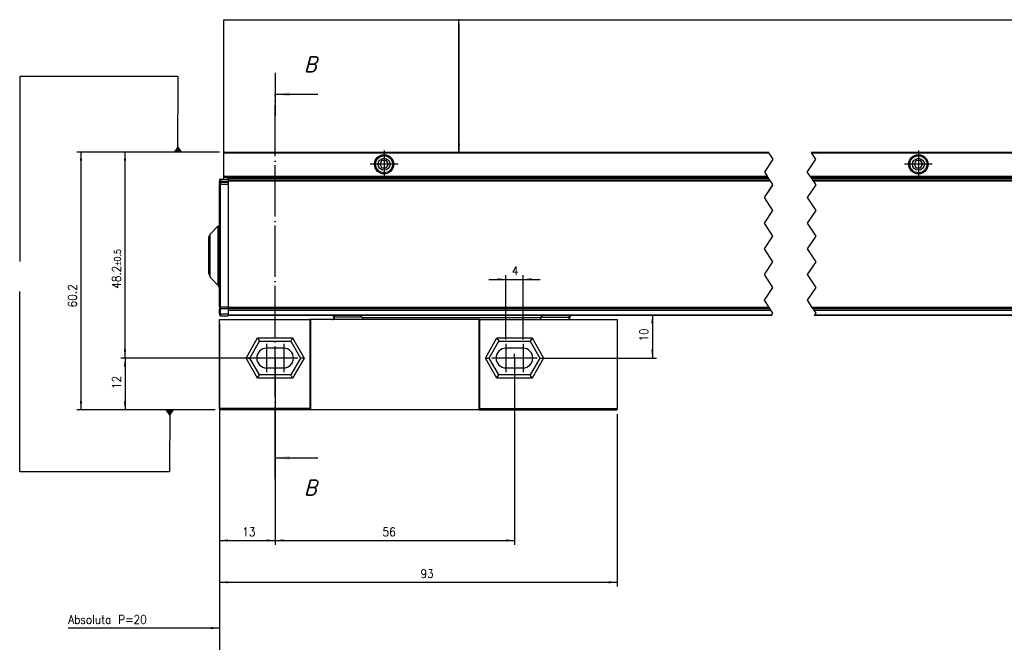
# Model space of a CAD drawing. Header units: inches. Extents: x -381 to 1766, y -418 to 176.
# Tile 6 of 19: x -142 to 88, y -212 to -67. Entities that reach past the tile are written whole.
import ezdxf

# ---------------------------------------------------------------- set-up
doc = ezdxf.new("R2010")
doc.units = ezdxf.units.IN
doc.linetypes.add('DOT_CENTER', pattern=[14, 12, -1, 0, -1])
doc.layers.add('1', color=7, linetype='Continuous')
doc.styles.add('CONVERTER_11', font='txt.shx', dxfattribs={"width": 0.9, "oblique": 15})
doc.styles.add('CONVERTER_12', font='txt.shx', dxfattribs={"width": 0.9})
doc.dimstyles.new('ME10_DIM_46', dxfattribs={"dimtxt": 2, "dimasz": 2, "dimexe": 1, "dimexo": 1, "dimgap": 1, "dimtad": 1, "dimdsep": 46, "dimtxsty": 'CONVERTER_12', "dimsah": 1, "dimcen": 0.09, "dimclrd": 2, "dimclre": 2, "dimclrt": 2, "dimadec": 0, "dimazin": 0, "dimtfac": 1, "dimtdec": 4, "dimtix": 1, "dimtmove": 0, "dimatfit": 3, "dimfxl": 1, "dimtolj": 1, "dimtzin": 0, "dimarcsym": 0})
doc.dimstyles.new('ME10_DIM_48', dxfattribs={"dimtxt": 2, "dimasz": 2, "dimexe": 1, "dimexo": 1, "dimgap": 1, "dimtad": 1, "dimdsep": 46, "dimtxsty": 'CONVERTER_12', "dimsah": 1, "dimcen": 0.09, "dimclrd": 2, "dimclre": 2, "dimclrt": 2, "dimadec": 0, "dimazin": 0, "dimtfac": 1, "dimtdec": 4, "dimtix": 1, "dimtmove": 0, "dimatfit": 3, "dimfxl": 1, "dimtolj": 1, "dimtzin": 0, "dimarcsym": 0})
doc.dimstyles.new('ME10_DIM_49', dxfattribs={"dimtxt": 2, "dimasz": 2, "dimexe": 1, "dimexo": 1, "dimgap": 1, "dimtad": 1, "dimdec": 0, "dimdsep": 46, "dimtxsty": 'CONVERTER_12', "dimsah": 1, "dimcen": 0.09, "dimclrd": 2, "dimclre": 2, "dimclrt": 2, "dimadec": 0, "dimazin": 0, "dimtfac": 1, "dimtdec": 4, "dimtix": 1, "dimtmove": 0, "dimatfit": 3, "dimfxl": 1, "dimtolj": 1, "dimtzin": 0, "dimarcsym": 0})
doc.dimstyles.new('ME10_DIM_50', dxfattribs={"dimtxt": 2, "dimasz": 2, "dimexe": 1, "dimexo": 1, "dimgap": 1, "dimtad": 1, "dimdec": 0, "dimdsep": 46, "dimtxsty": 'CONVERTER_12', "dimsah": 1, "dimcen": 0.09, "dimclrd": 2, "dimclre": 2, "dimclrt": 2, "dimadec": 0, "dimazin": 0, "dimtfac": 1, "dimtdec": 4, "dimtix": 1, "dimtmove": 0, "dimatfit": 3, "dimfxl": 1, "dimtolj": 1, "dimtzin": 0, "dimarcsym": 0})
doc.dimstyles.new('ME10_DIM_51', dxfattribs={"dimtxt": 2, "dimasz": 2, "dimexe": 1, "dimexo": 1, "dimgap": 1, "dimtad": 1, "dimdec": 0, "dimdsep": 46, "dimtxsty": 'CONVERTER_12', "dimsah": 1, "dimcen": 0.09, "dimclrd": 2, "dimclre": 2, "dimclrt": 2, "dimadec": 0, "dimazin": 0, "dimtfac": 1, "dimtdec": 4, "dimtix": 1, "dimtmove": 0, "dimatfit": 3, "dimfxl": 1, "dimtolj": 1, "dimtzin": 0, "dimarcsym": 0})
doc.dimstyles.new('ME10_DIM_52', dxfattribs={"dimtxt": 2, "dimasz": 2, "dimexe": 1, "dimexo": 1, "dimgap": 1, "dimtad": 1, "dimdsep": 46, "dimtxsty": 'CONVERTER_12', "dimsah": 1, "dimcen": 0.09, "dimclrd": 2, "dimclre": 2, "dimclrt": 2, "dimadec": 0, "dimazin": 0, "dimtfac": 1, "dimtdec": 4, "dimtix": 1, "dimtmove": 0, "dimatfit": 3, "dimfxl": 1, "dimtolj": 1, "dimtzin": 0, "dimarcsym": 0})
doc.dimstyles.new('ME10_DIM_53', dxfattribs={"dimtxt": 2, "dimasz": 2, "dimexe": 1, "dimexo": 1, "dimgap": 1, "dimtad": 1, "dimdsep": 46, "dimtxsty": 'CONVERTER_12', "dimsah": 1, "dimcen": 0.09, "dimclrd": 2, "dimclre": 2, "dimclrt": 2, "dimadec": 0, "dimazin": 0, "dimtfac": 1, "dimtdec": 4, "dimtix": 1, "dimtmove": 0, "dimatfit": 3, "dimfxl": 1, "dimtolj": 1, "dimtzin": 0, "dimarcsym": 0})
doc.dimstyles.new('ME10_DIM_54', dxfattribs={"dimtxt": 2, "dimasz": 2, "dimexe": 1, "dimexo": 1, "dimgap": 1, "dimtad": 1, "dimdsep": 46, "dimtxsty": 'CONVERTER_12', "dimsah": 1, "dimcen": 0.09, "dimclrd": 2, "dimclre": 2, "dimclrt": 2, "dimadec": 0, "dimazin": 0, "dimtfac": 1, "dimtdec": 4, "dimtix": 1, "dimtmove": 0, "dimatfit": 3, "dimfxl": 1, "dimtolj": 1, "dimtzin": 0, "dimarcsym": 0})
doc.dimstyles.new('ME10_DIM_55', dxfattribs={"dimtxt": 2, "dimasz": 2, "dimexe": 1, "dimexo": 1, "dimgap": 1, "dimtad": 1, "dimdec": 0, "dimdsep": 46, "dimtxsty": 'CONVERTER_12', "dimsah": 1, "dimcen": 0.09, "dimclrd": 2, "dimclre": 2, "dimclrt": 2, "dimadec": 0, "dimazin": 0, "dimtol": 1, "dimtp": 0.5, "dimtm": 0.5, "dimtfac": 0.75, "dimtdec": 1, "dimtix": 1, "dimtmove": 0, "dimatfit": 3, "dimfxl": 1, "dimtolj": 1, "dimtzin": 0, "dimarcsym": 0})
doc.dimstyles.new('ME10_DIM_56', dxfattribs={"dimtxt": 2, "dimasz": 2, "dimexe": 1, "dimexo": 1, "dimgap": 1, "dimtad": 1, "dimdec": 1, "dimdsep": 46, "dimtxsty": 'CONVERTER_12', "dimsah": 1, "dimcen": 0.09, "dimclrd": 2, "dimclre": 2, "dimclrt": 2, "dimadec": 0, "dimazin": 0, "dimtfac": 1, "dimtdec": 4, "dimtix": 1, "dimtmove": 0, "dimatfit": 3, "dimfxl": 1, "dimtolj": 1, "dimtzin": 0, "dimarcsym": 0})
doc.dimstyles.get("Standard").update_dxf_attribs({"dimtxt": 0.18, "dimasz": 0.18, "dimexe": 0.18, "dimexo": 0.0625, "dimgap": 0.09, "dimtad": 0, "dimtih": 1, "dimtoh": 1, "dimdec": 4, "dimzin": 0, "dimdsep": 46, "dimtxsty": 'Standard', "dimcen": 0.09, "dimadec": 0, "dimazin": 0, "dimtfac": 1, "dimtdec": 4, "dimtofl": 0, "dimtmove": 0, "dimatfit": 3, "dimfxl": 1, "dimtolj": 1, "dimtzin": 0, "dimarcsym": 0})

# ---------------------------------------------------------------- blocks, each defined once
blk = doc.blocks.new('PERFIL_SV_870__50', base_point=(-98, -136.14))
at = {"color": 7, "linetype": 'Continuous'}
for p, q in [((-95.5, -104.39), (-95.5, -104.65)), ((-95.5, -104.65), (-95.43, -104.65)), ((-95.5, -105.03), (-95.5, -104.65)), ((-95.5, -105.11), (-95.43, -104.93)), ((-95.5, -105.03), (-95.5, -105.11)), ((-95.5, -105.03), (-95.47, -105.03)), ((-95.5, -105.11), (-95.5, -105.36)), ((-95.5, -134.01), (-95.5, -105.36)), ((-95.5, -105.36), (-95.43, -105.36)), ((-95.43, -104.65), (-95.25, -104.65)), ((-95.43, -104.93), (-95.25, -104.86)), ((-95.43, -105.36), (-95.25, -105.36)), ((-95.25, -104.14), (-93.5, -104.14)), ((-95.25, -104.14), (-95.25, -104.29)), ((-95.25, -104.29), (-95.25, -104.65)), ((-95.25, -104.86), (-95.25, -104.65)), ((-95.25, -104.65), (-93.5, -104.65)), ((-95.25, -104.86), (-93.5, -104.86)), ((-95.25, -104.86), (-95.25, -105.01)), ((-95.25, -105.01), (-95.25, -105.36)), ((-95.25, -105.36), (-93.5, -105.36)), ((-95.25, -134.01), (-95.25, -105.36)), ((-93.5, -104.09), (-93.5, -103.89)), ((-93.5, -103.89), (32.9, -103.89)), ((-93.5, -104.09), (-93.5, -104.39)), ((33.04, -104.09), (-93.5, -104.09)), ((-93.5, -104.39), (33.23, -104.39)), ((-93.5, -104.39), (-93.5, -104.59)), ((-93.5, -104.59), (-93.5, -134.2)), ((-93.5, -104.59), (33.37, -104.59)), ((42.9, -103.89), (98.29, -103.89)), ((98.43, -104.09), (43.04, -104.09)), ((43.23, -104.39), (98.62, -104.39)), ((43.37, -104.59), (98.76, -104.59)), ((-97.71, -117.01), (-95.79, -115.1)), ((-95.79, -123.6), (-95.79, -115.1)), ((-98, -117.74), (-97.71, -117.01)), ((-97.71, -126.08), (-97.71, -117.01)), ((-98, -122.85), (-98, -117.74)), ((-98, -126.23), (-98, -122.85)), ((-95.79, -128.84), (-95.79, -123.6)), ((-98, -126.23), (-97.71, -127.1)), ((-97.71, -126.91), (-97.71, -126.08)), ((-97.71, -127.1), (-97.71, -126.91)), ((-97.71, -127.02), (-97.71, -127.08)), ((-95.79, -129.01), (-97.71, -127.1)), ((-95.79, -128.84), (-95.79, -128.88)), ((-95.79, -129.01), (-95.79, -128.84)), ((-95.79, -128.88), (-95.79, -128.91)), ((-95.79, -129.01), (-95.79, -128.88)), ((-95.79, -129.01), (-95.5, -129.72)), ((-95.5, -134.01), (-95.5, -134.18)), ((-95.5, -134.01), (-95.43, -134.01)), ((-95.5, -134.18), (-95.43, -134.43)), ((-95.5, -134.18), (-95.5, -134.48)), ((-95.5, -134.48), (-95.43, -134.48)), ((-95.5, -135.64), (-95.5, -134.48)), ((-95.5, -135.64), (-95.43, -135.64)), ((-95.5, -135.64), (-95.5, -135.82)), ((-95.5, -135.82), (-95.43, -136.07)), ((-95.43, -134.01), (-95.25, -134.01)), ((-95.43, -134.43), (-95.25, -134.51)), ((-95.43, -134.48), (-95.31, -134.48)), ((-95.43, -135.64), (-95.25, -135.64)), ((-95.25, -134.01), (-93.5, -134.01)), ((-95.25, -134.01), (-95.25, -134.36)), ((-95.25, -134.36), (-95.25, -134.51)), ((-93.5, -134.51), (-95.25, -134.51)), ((-95.25, -135.64), (-95.25, -134.51)), ((-95.25, -135.64), (-93.5, -135.64)), ((-95.25, -135.64), (-95.25, -136)), ((-93.5, -134.37), (-93.5, -134.2)), ((33.1, -134.2), (-93.5, -134.2)), ((-93.5, -134.37), (-93.5, -134.79)), ((-93.5, -134.37), (33.22, -134.37)), ((-93.5, -134.79), (-93.5, -134.81)), ((33.5, -134.79), (-93.5, -134.79)), ((-93.5, -134.81), (33.51, -134.81)), ((-93.5, -134.81), (-93.5, -135.89)), ((-93.5, -135.89), (-93.5, -136.09)), ((-93.5, -135.89), (33.71, -135.89)), ((98.49, -134.2), (43.1, -134.2)), ((43.22, -134.37), (98.61, -134.37)), ((98.89, -134.79), (43.5, -134.79)), ((43.51, -134.81), (98.9, -134.81)), ((43.71, -135.89), (99.1, -135.89)), ((-95.43, -136.07), (-95.25, -136.14)), ((-95.25, -136), (-95.25, -136.14)), ((-95.25, -136.14), (-93.5, -136.14)), ((-93.5, -136.09), (-93.5, -136.14)), ((33.58, -136.09), (-93.5, -136.09)), ((98.97, -136.09), (43.58, -136.09))]:
    blk.add_line(p, q, dxfattribs=at)
at = {"color": 2, "linetype": 'DOT_CENTER'}
for p, q in [((31.97, -108.5), (33.97, -105.5)), ((33.04, -104.09), (32.9, -103.89)), ((33.23, -104.39), (33.04, -104.09)), ((33.37, -104.59), (33.23, -104.39)), ((33.97, -105.5), (33.37, -104.59)), ((43.97, -105.5), (41.97, -108.5)), ((42.9, -103.89), (43.04, -104.09)), ((43.04, -104.09), (43.23, -104.39)), ((43.23, -104.39), (43.37, -104.59)), ((43.37, -104.59), (43.97, -105.5)), ((33.97, -111.5), (31.97, -108.5)), ((41.97, -108.5), (43.97, -111.5)), ((31.97, -114.5), (33.97, -111.5)), ((43.97, -111.5), (41.97, -114.5)), ((33.97, -117.5), (31.97, -114.5)), ((41.97, -114.5), (43.97, -117.5)), ((31.97, -120.5), (33.97, -117.5)), ((43.97, -117.5), (41.97, -120.5)), ((33.97, -123.5), (31.97, -120.5)), ((41.97, -120.5), (43.97, -123.5)), ((31.97, -126.5), (33.97, -123.5)), ((43.97, -123.5), (41.97, -126.5)), ((33.97, -129.5), (31.97, -126.5)), ((41.97, -126.5), (43.97, -129.5)), ((31.97, -132.5), (33.97, -129.5)), ((43.97, -129.5), (41.97, -132.5)), ((33.1, -134.2), (31.97, -132.5)), ((41.97, -132.5), (43.1, -134.2)), ((33.22, -134.37), (33.1, -134.2)), ((33.5, -134.79), (33.22, -134.37)), ((33.51, -134.81), (33.5, -134.79)), ((33.97, -135.5), (33.51, -134.81)), ((33.58, -136.09), (33.71, -135.89)), ((33.71, -135.89), (33.97, -135.5)), ((43.1, -134.2), (43.22, -134.37)), ((43.22, -134.37), (43.5, -134.79)), ((43.5, -134.79), (43.51, -134.81)), ((43.51, -134.81), (43.97, -135.5)), ((43.71, -135.89), (43.58, -136.09)), ((43.97, -135.5), (43.71, -135.89))]:
    blk.add_line(p, q, dxfattribs=at)
at = {"color": 7, "linetype": 'Continuous'}
blk.add_arc((-95.25, -104.39), 0.25, 90, 180, dxfattribs=at)
blk = doc.blocks.new('CABEZA_S__51', base_point=(-95.5, -158.1))
at = {"color": 7, "linetype": 'Continuous'}
for p, q in [((-95.5, -137), (-74.37, -137)), ((-95.5, -157.8), (-95.5, -137)), ((-74.2, -137), (-74.37, -137)), ((-74.37, -137), (-74.37, -157.8)), ((-34.8, -137), (-74.2, -137)), ((-74.2, -137), (-74.2, -158.1)), ((-68.94, -136.94), (-69.13, -137)), ((-69.1, -137), (-69.13, -137)), ((-69.13, -137), (-69, -137)), ((-69.11, -136.09), (-68.7, -136.49)), ((-69.02, -136.99), (-69.1, -137)), ((-69.03, -137), (-69, -136.99)), ((-68.97, -137), (-69.03, -137)), ((-69, -136.99), (-69.02, -136.99)), ((-69, -137), (-68.97, -137)), ((-68.95, -136.09), (-68.63, -136.42)), ((-68.7, -136.49), (-68.94, -136.94)), ((-68.63, -136.42), (-68.7, -136.49)), ((-62.1, -136.42), (-68.63, -136.42)), ((-62.1, -136.42), (-62.42, -136.09)), ((-62.1, -136.42), (-62.05, -136.5)), ((-62.06, -136.86), (-62.1, -137)), ((-62.05, -136.5), (-62.06, -136.86)), ((-62.05, -136.5), (-20.36, -136.5)), ((-34.63, -137), (-34.8, -137)), ((-34.8, -158.1), (-34.8, -137)), ((-34.63, -137), (-2.5, -137)), ((-34.63, -157.8), (-34.63, -137)), ((-20.36, -136.5), (-20.31, -136.42)), ((-20.34, -136.86), (-20.36, -136.5)), ((-20.31, -137), (-20.34, -136.86)), ((-19.99, -136.09), (-20.31, -136.42)), ((-20.31, -136.42), (-13.8, -136.42)), ((-13.8, -136.42), (-13.48, -136.09)), ((-13.72, -136.49), (-13.8, -136.42)), ((-13.72, -136.49), (-13.73, -136.63)), ((-13.73, -136.63), (-13.64, -136.8)), ((-13.32, -136.09), (-13.72, -136.49)), ((-13.64, -136.8), (-13.48, -136.94)), ((-13.48, -136.94), (-13.39, -137)), ((-13.39, -137), (-13.45, -137)), ((-13.43, -137), (-13.45, -137)), ((-13.29, -137), (-13.43, -137)), ((-2.5, -137), (-2.5, -157.8)), ((-89.31, -146), (-86.6, -141.3)), ((-88.45, -146), (-86.17, -142.05)), ((-86.6, -141.3), (-86.17, -142.05)), ((-86.6, -141.3), (-78.4, -141.3)), ((-86.17, -142.05), (-78.83, -142.05)), ((-78.4, -141.3), (-78.83, -142.05)), ((-78.83, -142.05), (-76.55, -146)), ((-78.4, -141.3), (-75.69, -146)), ((-33.31, -146), (-30.6, -141.3)), ((-32.45, -146), (-30.17, -142.05)), ((-30.6, -141.3), (-22.4, -141.3)), ((-30.6, -141.3), (-30.17, -142.05)), ((-30.17, -142.05), (-22.83, -142.05)), ((-22.4, -141.3), (-22.83, -142.05)), ((-22.83, -142.05), (-20.55, -146)), ((-22.4, -141.3), (-19.69, -146)), ((-80.5, -143.7), (-84.5, -143.7)), ((-24.5, -143.7), (-28.5, -143.7)), ((-89.31, -146), (-88.45, -146)), ((-86.6, -150.7), (-89.31, -146)), ((-86.17, -149.95), (-88.45, -146)), ((-76.55, -146), (-78.83, -149.95)), ((-75.69, -146), (-78.4, -150.7)), ((-75.69, -146), (-76.55, -146)), ((-33.31, -146), (-32.45, -146)), ((-30.6, -150.7), (-33.31, -146)), ((-30.17, -149.95), (-32.45, -146)), ((-20.55, -146), (-22.83, -149.95)), ((-19.69, -146), (-22.4, -150.7)), ((-20.55, -146), (-19.69, -146)), ((-84.5, -148.3), (-80.5, -148.3)), ((-28.5, -148.3), (-24.5, -148.3)), ((-86.6, -150.7), (-86.17, -149.95)), ((-78.4, -150.7), (-86.6, -150.7)), ((-78.83, -149.95), (-86.17, -149.95)), ((-78.4, -150.7), (-78.83, -149.95)), ((-30.6, -150.7), (-30.17, -149.95)), ((-22.4, -150.7), (-30.6, -150.7)), ((-22.83, -149.95), (-30.17, -149.95)), ((-22.4, -150.7), (-22.83, -149.95)), ((-95.5, -157.8), (-95.5, -158.1)), ((-74.37, -157.8), (-95.5, -157.8)), ((-74.2, -158.1), (-95.5, -158.1)), ((-74.2, -158.1), (-74.37, -157.8)), ((-34.8, -158.1), (-74.2, -158.1)), ((-34.63, -157.8), (-34.8, -158.1)), ((-34.8, -158.1), (-2.5, -158.1)), ((-34.63, -157.8), (-2.5, -157.8)), ((-2.5, -158.1), (-2.5, -157.8))]:
    blk.add_line(p, q, dxfattribs=at)
for centre, start, end in [((-84.5, -146), 90, 270), ((-80.5, -146), 270, 90), ((-28.5, -146), 90, 270), ((-24.5, -146), 270, 90)]:
    blk.add_arc(centre, 2.3, start, end, dxfattribs=at)
for points, knots in [([(-68.72, -137), (-68.71, -137), (-68.68, -136.98), (-68.67, -136.91), (-68.65, -136.82), (-68.63, -136.7), (-68.63, -136.56), (-68.63, -136.46), (-68.63, -136.42)], [0, 0, 0, 0, 0.0337537, 0.0999606, 0.1989392, 0.3237822, 0.4646105, 0.6099723, 0.6099723, 0.6099723, 0.6099723]), ([(-13.8, -136.42), (-13.8, -136.46), (-13.8, -136.56), (-13.79, -136.7), (-13.78, -136.82), (-13.76, -136.91), (-13.74, -136.98), (-13.72, -137), (-13.71, -137)], [0, 0, 0, 0, 0.1452866, 0.2860104, 0.4107358, 0.5095976, 0.5756922, 0.6093089, 0.6093089, 0.6093089, 0.6093089])]:
    blk.add_open_spline(points, degree=3, knots=knots, dxfattribs=at)
at = {"layer": '1', "color": 2, "linetype": 'DOT_CENTER'}
for p, q in [((-84.5, -142.7), (-84.5, -149.3)), ((-80.5, -142.7), (-80.5, -149.3)), ((-28.5, -142.7), (-28.5, -149.3)), ((-24.5, -142.7), (-24.5, -149.3)), ((-81.2, -146), (-87.8, -146)), ((-77.2, -146), (-83.8, -146)), ((-25.2, -146), (-31.8, -146)), ((-21.2, -146), (-27.8, -146))]:
    blk.add_line(p, q, dxfattribs=at)
blk = doc.blocks.new('SOPORTE_SV_870__52', base_point=(-94.5, -107.94))
at = {"color": 7, "linetype": 'Continuous'}
for p, q in [((-94.5, -97.89), (32.9, -97.89)), ((-94.5, -98.09), (-94.5, -97.89)), ((-94.5, -103.49), (-94.5, -98.09)), ((33.04, -98.09), (-94.5, -98.09)), ((42.9, -97.89), (98.29, -97.89)), ((98.43, -98.09), (43.04, -98.09)), ((-57.5, -99.83), (-58, -100.69)), ((-58, -100.69), (-57.5, -101.56)), ((-56.5, -99.83), (-57.5, -99.83)), ((-56, -100.69), (-56.5, -99.83)), ((-56.5, -101.56), (-56, -100.69)), ((67.5, -99.83), (67, -100.69)), ((67, -100.69), (67.5, -101.56)), ((68.5, -99.83), (67.5, -99.83)), ((69, -100.69), (68.5, -99.83)), ((68.5, -101.56), (69, -100.69)), ((-94.5, -103.7), (-94.5, -103.49)), ((-94.5, -103.49), (32.64, -103.49)), ((-57.5, -101.56), (-56.5, -101.56)), ((42.64, -103.49), (98.03, -103.49)), ((67.5, -101.56), (68.5, -101.56)), ((-94.5, -104.14), (-94.5, -103.7)), ((-94.5, -103.7), (32.77, -103.7)), ((-72, -103.7), (-72, -103.89)), ((-70, -103.7), (-70, -103.89)), ((-44, -103.7), (-44, -103.89)), ((-42, -103.7), (-42, -103.89)), ((42.77, -103.7), (98.16, -103.7)), ((53, -103.7), (53, -103.89)), ((55, -103.7), (55, -103.89)), ((81, -103.7), (81, -103.89)), ((83, -103.7), (83, -103.89))]:
    blk.add_line(p, q, dxfattribs=at)
at = {"color": 2, "linetype": 'DOT_CENTER'}
for p, q in [((33.04, -98.09), (32.9, -97.89)), ((33.04, -98.09), (33.97, -99.5)), ((42.9, -97.89), (43.04, -98.09)), ((43.97, -99.5), (43.04, -98.09)), ((33.97, -99.5), (31.97, -102.5)), ((41.97, -102.5), (43.97, -99.5)), ((31.97, -102.5), (32.64, -103.49)), ((32.77, -103.7), (32.64, -103.49)), ((42.64, -103.49), (41.97, -102.5)), ((42.64, -103.49), (42.77, -103.7)), ((32.77, -103.7), (32.9, -103.89)), ((32.84, -107.19), (33.79, -105.78)), ((33.79, -105.78), (33.94, -105.55)), ((42.9, -103.89), (42.77, -103.7))]:
    blk.add_line(p, q, dxfattribs=at)
at = {"color": 7, "linetype": 'Continuous'}
for centre, radius in [((-57, -100.69), 2.25), ((-57, -100.69), 2), ((68, -100.69), 2.25), ((68, -100.69), 2), ((-57, -100.69), 1.39), ((68, -100.69), 1.39)]:
    blk.add_circle(centre, radius, dxfattribs=at)
at = {"layer": '1', "color": 2, "linetype": 'DOT_CENTER'}
for p, q in [((-57, -97.44), (-57, -103.94)), ((68, -97.44), (68, -103.94)), ((-53.75, -100.69), (-60.25, -100.69)), ((71.25, -100.69), (64.75, -100.69))]:
    blk.add_line(p, q, dxfattribs=at)
blk = doc.blocks.new('REGLA_SV_870__53', base_point=(-98, -158.1))
for name, p in [('SOPORTE_SV_870__52', (-94.5, -107.94)), ('PERFIL_SV_870__50', (-98, -136.14)), ('CABEZA_S__51', (-95.5, -158.1))]:
    blk.add_blockref(name, p)
blk = doc.blocks.new('*D102')
at = {"layer": '1', "color": 2, "linetype": 'Continuous'}
for p, q in [((-95.5, -158.8), (-95.5, -231.9)), ((-60.5, -218.8), (-60.5, -231.9)), ((-95.5, -230.9), (-60.5, -230.9))]:
    blk.add_line(p, q, dxfattribs=at)
at = {"layer": '1', "color": 2}
for points in [[(-93.5, -230.63), (-93.5, -231.16), (-95.5, -230.9)], [(-62.5, -231.16), (-62.5, -230.63), (-60.5, -230.9)]]:
    blk.add_solid(points, dxfattribs=at)
at = {"layer": '1', "color": 2, "insert": (-78.46, -229.9), "char_height": 2, "attachment_point": 7, "rotation": 0.0001, "line_spacing_factor": 0.60024, "style": 'CONVERTER_12'}
blk.add_mtext('35', dxfattribs=at)
blk = doc.blocks.new('*D104')
at = {"layer": '1', "color": 2, "linetype": 'Continuous'}
for p, q in [((-95.5, -158.8), (-95.5, -264.31)), ((-90.5, -248.8), (-90.5, -264.31)), ((-99.5, -263.31), (-95.5, -263.31)), ((-95.5, -263.31), (-90.5, -263.31)), ((-90.5, -263.31), (-86.5, -263.31))]:
    blk.add_line(p, q, dxfattribs=at)
at = {"layer": '1', "color": 2}
for points in [[(-97.5, -263.58), (-97.5, -263.05), (-95.5, -263.31)], [(-88.5, -263.05), (-88.5, -263.58), (-90.5, -263.31)]]:
    blk.add_solid(points, dxfattribs=at)
at = {"layer": '1', "color": 2, "insert": (-93.6, -262.31), "char_height": 2, "attachment_point": 7, "rotation": 0.0001, "line_spacing_factor": 0.60024, "style": 'CONVERTER_12'}
blk.add_mtext('5', dxfattribs=at)
blk = doc.blocks.new('*D105')
at = {"layer": '1', "color": 2, "linetype": 'Continuous'}
for p, q in [((-88.8, -146), (-118.62, -146)), ((-117.62, -146), (-117.62, -158.1)), ((-96.5, -158.1), (-118.62, -158.1))]:
    blk.add_line(p, q, dxfattribs=at)
at = {"layer": '1', "color": 2}
for points in [[(-117.36, -148), (-117.89, -148), (-117.62, -146)], [(-117.89, -156.1), (-117.36, -156.1), (-117.62, -158.1)]]:
    blk.add_solid(points, dxfattribs=at)
at = {"layer": '1', "color": 2, "insert": (-118.62, -153.25), "char_height": 2, "attachment_point": 7, "rotation": 90, "line_spacing_factor": 0.60024, "style": 'CONVERTER_12'}
blk.add_mtext('12', dxfattribs=at)
blk = doc.blocks.new('*D106')
at = {"layer": '1', "color": 2, "linetype": 'Continuous'}
for p, q in [((-28.5, -141.7), (-28.5, -126.61)), ((-24.5, -141.7), (-24.5, -126.61)), ((-32.5, -127.61), (-28.5, -127.61)), ((-28.5, -127.61), (-24.5, -127.61)), ((-24.5, -127.61), (-20.5, -127.61))]:
    blk.add_line(p, q, dxfattribs=at)
at = {"layer": '1', "color": 2}
for points in [[(-30.5, -127.87), (-30.5, -127.34), (-28.5, -127.61)], [(-22.5, -127.34), (-22.5, -127.87), (-24.5, -127.61)]]:
    blk.add_solid(points, dxfattribs=at)
at = {"layer": '1', "color": 2, "insert": (-27.1, -126.61), "char_height": 2, "attachment_point": 7, "rotation": 0.0001, "line_spacing_factor": 0.60024, "style": 'CONVERTER_12'}
blk.add_mtext('4', dxfattribs=at)
blk = doc.blocks.new('*D107')
at = {"layer": '1', "color": 2, "linetype": 'Continuous'}
for p, q in [((-92.5, -135.89), (6.76, -135.89)), ((5.76, -135.89), (5.76, -146)), ((-20.2, -146), (6.76, -146))]:
    blk.add_line(p, q, dxfattribs=at)
at = {"layer": '1', "color": 2}
for points in [[(6.02, -137.89), (5.5, -137.89), (5.76, -135.89)], [(5.5, -144), (6.02, -144), (5.76, -146)]]:
    blk.add_solid(points, dxfattribs=at)
at = {"layer": '1', "color": 2, "insert": (4.76, -142.15), "char_height": 2, "attachment_point": 7, "rotation": 90, "line_spacing_factor": 0.60024, "style": 'CONVERTER_12'}
blk.add_mtext('10', dxfattribs=at)
blk = doc.blocks.new('*D108')
at = {"layer": '1', "color": 2, "linetype": 'Continuous'}
for p, q in [((-95.5, -158.8), (-95.5, -199.43)), ((-2.5, -159.1), (-2.5, -199.43)), ((-95.5, -198.43), (-2.5, -198.43))]:
    blk.add_line(p, q, dxfattribs=at)
at = {"layer": '1', "color": 2}
for points in [[(-93.5, -198.17), (-93.5, -198.7), (-95.5, -198.43)], [(-4.5, -198.7), (-4.5, -198.17), (-2.5, -198.43)]]:
    blk.add_solid(points, dxfattribs=at)
at = {"layer": '1', "color": 2, "insert": (-48.5, -197.43), "char_height": 2, "attachment_point": 7, "rotation": 0.0001, "line_spacing_factor": 0.60024, "style": 'CONVERTER_12'}
blk.add_mtext('93', dxfattribs=at)
blk = doc.blocks.new('*D109')
at = {"layer": '1', "color": 2, "linetype": 'Continuous'}
for p, q in [((-82.5, -146), (-82.5, -189.66)), ((-95.5, -158.8), (-95.5, -189.66)), ((-95.5, -188.66), (-82.5, -188.66))]:
    blk.add_line(p, q, dxfattribs=at)
at = {"layer": '1', "color": 2}
for points in [[(-93.5, -188.4), (-93.5, -188.92), (-95.5, -188.66)], [(-84.5, -188.92), (-84.5, -188.4), (-82.5, -188.66)]]:
    blk.add_solid(points, dxfattribs=at)
at = {"layer": '1', "color": 2, "insert": (-90.2, -187.66), "char_height": 2, "attachment_point": 7, "rotation": 0.0001, "line_spacing_factor": 0.60024, "style": 'CONVERTER_12'}
blk.add_mtext('13', dxfattribs=at)
blk = doc.blocks.new('*D110')
at = {"layer": '1', "color": 2, "linetype": 'Continuous'}
for p, q in [((-82.5, -146), (-82.5, -189.66)), ((-26.5, -146), (-26.5, -189.66)), ((-82.5, -188.66), (-26.5, -188.66))]:
    blk.add_line(p, q, dxfattribs=at)
at = {"layer": '1', "color": 2}
for points in [[(-80.5, -188.4), (-80.5, -188.92), (-82.5, -188.66)], [(-28.5, -188.92), (-28.5, -188.4), (-26.5, -188.66)]]:
    blk.add_solid(points, dxfattribs=at)
at = {"layer": '1', "color": 2, "insert": (-57.37, -187.66), "char_height": 2, "attachment_point": 7, "rotation": 0.0001, "line_spacing_factor": 0.60024, "style": 'CONVERTER_12'}
blk.add_mtext('56', dxfattribs=at)
blk = doc.blocks.new('*D111')
at = {"layer": '1', "color": 2, "linetype": 'Continuous'}
for p, q in [((-95.5, -97.89), (-118.62, -97.89)), ((-117.62, -146), (-117.62, -97.89)), ((-85.5, -146), (-118.62, -146))]:
    blk.add_line(p, q, dxfattribs=at)
at = {"layer": '1', "color": 2}
for points in [[(-117.36, -99.89), (-117.89, -99.89), (-117.62, -97.89)], [(-117.89, -144), (-117.36, -144), (-117.62, -146)]]:
    blk.add_solid(points, dxfattribs=at)
at = {"layer": '1', "color": 2, "insert": (-118.62, -129.82), "char_height": 2, "attachment_point": 7, "rotation": 90, "line_spacing_factor": 0.60024, "style": 'CONVERTER_12'}
blk.add_mtext('\\C2;\\C2;48.2\\C2;\\H1.5;{\\Fgdt;`}0.5\\C2;', dxfattribs=at)
blk = doc.blocks.new('*D112')
at = {"layer": '1', "color": 2, "linetype": 'Continuous'}
for p, q in [((-95.5, -97.89), (-128.92, -97.89)), ((-127.92, -97.89), (-127.92, -158.1)), ((-96.5, -158.1), (-128.92, -158.1))]:
    blk.add_line(p, q, dxfattribs=at)
at = {"layer": '1', "color": 2}
for points in [[(-127.65, -99.89), (-128.18, -99.89), (-127.92, -97.89)], [(-128.18, -156.1), (-127.65, -156.1), (-127.92, -158.1)]]:
    blk.add_solid(points, dxfattribs=at)
at = {"layer": '1', "color": 2, "insert": (-128.92, -134.16), "char_height": 2, "attachment_point": 7, "rotation": 90, "line_spacing_factor": 0.60024, "style": 'CONVERTER_12'}
blk.add_mtext('60.2', dxfattribs=at)
blk = doc.blocks.new('*D113')
at = {"layer": '1', "color": 2, "linetype": 'Continuous'}
for p, q in [((-95.5, -138), (-95.5, -210.14)), ((-95.5, -209.14), (-130.93, -209.14))]:
    blk.add_line(p, q, dxfattribs=at)
at = {"layer": '1', "color": 2}
blk.add_solid([(-97.5, -209.41), (-97.5, -208.88), (-95.5, -209.14)], dxfattribs=at)
at = {"layer": '1', "color": 2, "insert": (-130.93, -208.14), "char_height": 2, "attachment_point": 7, "rotation": 0.0001, "line_spacing_factor": 0.60024, "style": 'CONVERTER_12'}
blk.add_mtext('Absoluta P=20', dxfattribs=at)
blk = doc.blocks.new('*D116')
at = {"layer": '1', "color": 2, "linetype": 'Continuous'}
for p, q in [((-95.5, -158.8), (-95.5, -264.4)), ((-95.5, -263.4), (-125.48, -263.4))]:
    blk.add_line(p, q, dxfattribs=at)
at = {"layer": '1', "color": 2}
blk.add_solid([(-97.5, -263.66), (-97.5, -263.13), (-95.5, -263.4)], dxfattribs=at)
at = {"layer": '1', "color": 2, "insert": (-125.48, -262.4), "char_height": 2, "attachment_point": 7, "rotation": 0.0001, "line_spacing_factor": 0.60024, "style": 'CONVERTER_12'}
blk.add_mtext('Io Codificado', dxfattribs=at)
blk = doc.blocks.new('*D117')
at = {"layer": '1', "color": 2, "linetype": 'Continuous'}
for p, q in [((-95.5, -158.8), (-95.5, -231.8)), ((-95.5, -230.8), (-130.81, -230.8))]:
    blk.add_line(p, q, dxfattribs=at)
at = {"layer": '1', "color": 2}
blk.add_solid([(-97.5, -231.06), (-97.5, -230.53), (-95.5, -230.8)], dxfattribs=at)
at = {"layer": '1', "color": 2, "insert": (-130.81, -229.8), "char_height": 2, "attachment_point": 7, "rotation": 0.0001, "line_spacing_factor": 0.60024, "style": 'CONVERTER_12'}
blk.add_mtext('Io No-codificado', dxfattribs=at)
blk = doc.blocks.new('B-B__47')
at = {"layer": '1', "color": 2, "linetype": 'DOT_CENTER'}
blk.add_line((-82.5, -169.34), (-82.5, -84.34), dxfattribs=at)
at = {"layer": '1', "color": 7}
for points in [[(-79, -83.88), (-79, -84.8), (-82.5, -84.34)], [(-79, -168.88), (-79, -169.8), (-82.5, -169.34)]]:
    blk.add_solid(points, dxfattribs=at)
at = {"layer": '1', "color": 7, "char_height": 3.5, "attachment_point": 5, "line_spacing_factor": 1.20048, "style": 'CONVERTER_11'}
for insert in [(-74.25, -77.34), (-74.25, -176.34)]:
    blk.add_mtext('B', dxfattribs=dict(at, insert=insert))
at = {"layer": '1', "color": 7, "linetype": 'Continuous', "has_arrowhead": 0}
for points in [[(-82.5, -79.34), (-82.5, -84.34)], [(-82.5, -84.34), (-72.5, -84.34)], [(-82.5, -84.34), (-82.5, -89.34)], [(-82.5, -169.34), (-82.5, -164.34)], [(-82.5, -169.34), (-72.5, -169.34)], [(-82.5, -174.34), (-82.5, -169.34)]]:
    blk.add_leader(points, dimstyle='Standard', dxfattribs=at)
blk = doc.blocks.new('Alzado1', base_point=(68, -128))
at = {"layer": '1', "color": 2, "linetype": 'Continuous'}
for p, q in [((-94.5, -66.895), (-39.5, -66.895)), ((-94.5, -97.895), (-94.5, -66.895)), ((-39.5, -67.895), (-39.5, -97.895))]:
    blk.add_line(p, q, dxfattribs=at)
at = {"layer": '1', "color": 7, "linetype": 'DOT_CENTER'}
for p, q in [((-82.5, -146.005), (-82.5, -145.005)), ((-80.5, -146.005), (-84.5, -146.005))]:
    blk.add_line(p, q, dxfattribs=at)
at = {"layer": '1', "color": 2, "linetype": 'DOT_CENTER'}
for p, q in [((-26.5, -146.005), (-26.5, -145.005)), ((-24.5, -146.005), (-28.5, -146.005))]:
    blk.add_line(p, q, dxfattribs=at)
at = {"layer": '1', "color": 7}
blk.add_point((-39.5, -66.895), dxfattribs=at)
at = {"layer": '1', "color": 2}
for points in [[(-105.23, -96.395), (-106.291, -97.894), (-104.171, -97.896)], [(-39.763, -95.895), (-39.237, -95.895), (-39.5, -97.895)], [(-107.166, -159.605), (-106.101, -158.108), (-108.222, -158.102)]]:
    blk.add_solid(points, dxfattribs=at)
blk.add_blockref('REGLA_SV_870__53', (-98, -158.105))
at = {"layer": '1'}
for name in ['B-B__47', '*D113', '*D117', '*D116']:
    blk.add_blockref(name, (0, 0), dxfattribs=at)
for base, p1, p2, dimstyle, picture, middle in [((-127.915, -97.895), (-95.5, -158.105), (-94.5, -97.895), 'ME10_DIM_56', '*D112', (-129.915, -131.438)), ((5.76, -135.895), (-21.2, -146.005), (-93.5, -135.895), 'ME10_DIM_51', '*D107', (3.76, -140.95)), ((-117.622, -146.005), (-95.5, -158.105), (-87.8, -146.005), 'ME10_DIM_49', '*D105', (-119.622, -152.055))]:
    dim = blk.add_linear_dim(base=base, p1=p1, p2=p2, angle=90, dimstyle=dimstyle, dxfattribs=at)
    dim.commit()
    dim.dimension.update_dxf_attribs({"geometry": picture, "text_midpoint": middle, "text_rotation": 90})
dim = blk.add_linear_dim(base=(-117.622, -146.005), p1=(-94.5, -97.895), p2=(-84.5, -146.005), angle=90, text='48.2', dimstyle='ME10_DIM_55', dxfattribs=at)
dim.commit()
dim.dimension.update_dxf_attribs({"geometry": '*D111', "text_midpoint": (-119.622, -124.697), "text_rotation": 90})
for base, p1, p2, dimstyle, picture, middle in [((-28.5, -127.606), (-24.5, -142.705), (-28.5, -142.705), 'ME10_DIM_50', '*D106', (-26.5, -125.606)), ((-95.5, -188.66), (-82.5, -145.005), (-95.5, -157.805), 'ME10_DIM_53', '*D109', (-89, -186.66)), ((-82.5, -188.66), (-26.5, -145.005), (-82.5, -145.005), 'ME10_DIM_54', '*D110', (-55.875, -186.66)), ((-95.5, -263.314), (-90.5, -247.8), (-95.5, -157.805), 'ME10_DIM_48', '*D104', (-93, -261.314)), ((-95.5, -230.898), (-60.5, -217.8), (-95.5, -157.805), 'ME10_DIM_46', '*D102', (-76.964, -228.898)), ((-95.5, -198.434), (-2.5, -158.105), (-95.5, -157.805), 'ME10_DIM_52', '*D108', (-47, -196.434))]:
    dim = blk.add_linear_dim(base=base, p1=p1, p2=p2, dimstyle=dimstyle, dxfattribs=at)
    dim.commit()
    dim.dimension.update_dxf_attribs({"geometry": picture, "text_midpoint": middle, "text_rotation": 0.00014})
at = {"layer": '1', "color": 2, "linetype": 'Continuous', "has_arrowhead": 0}
for points in [[(-39.5, -97.895), (-39.5, -66.895), (143.678, -66.895)], [(-105.231, -97.895), (-105.221, -80.152), (-142.261, -80.152), (-142.261, -123.412)], [(-107.161, -158.105), (-107.201, -172.642), (-142.261, -172.642), (-142.261, -130.412)]]:
    blk.add_leader(points, dimstyle='Standard', dxfattribs=at)

msp = doc.modelspace()

# ---------------------------------------------------------------- block references
msp.add_blockref('Alzado1', (68, -128))

doc.saveas('drawing.dxf')
